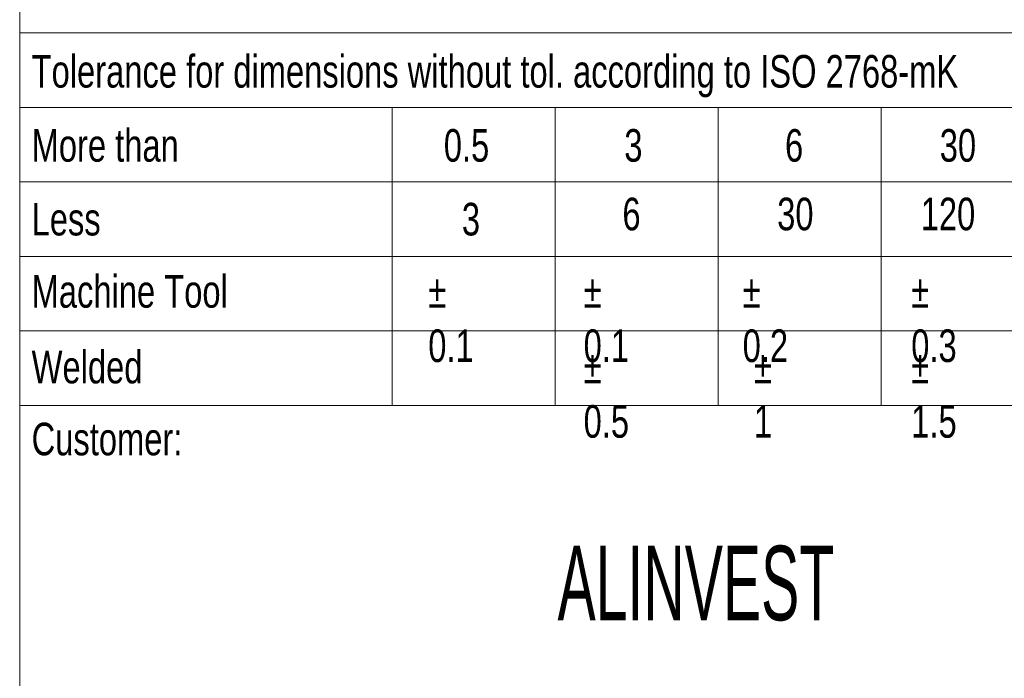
# Model space of a CAD drawing. Header units: millimetres. Extents: x 0 to 31548, y 0 to 22462.
# Tile 10 of 14: x 21311 to 24208, y 1937 to 3874. Entities that reach past the tile are written whole.
import ezdxf

# ---------------------------------------------------------------- set-up
doc = ezdxf.new("R2010")
doc.units = ezdxf.units.MM
doc.header["$LTSCALE"] = 0.25
doc.layers.add('SLD-0', color=179, linetype='Continuous')
doc.styles.add('SLDTEXTSTYLE1', font='TXT', dxfattribs={"width": 0.574367})
doc.styles.add('SLDTEXTSTYLE3', font='TXT', dxfattribs={"width": 0.75})

msp = doc.modelspace()

# ---------------------------------------------------------------- linework, layer by layer
at = {"color": 7, "linetype": 'Continuous', "lineweight": 18}
for p, q in [((21311.4, 4218.5), (21311.4, 3835)), ((21311.4, 3835), (21311.4, 3615.8)), ((21311.4, 3835), (31172.8, 3835)), ((21311.4, 3615.8), (26242.1, 3615.8)), ((21311.4, 3615.8), (21311.4, 3396.7)), ((22407.1, 3615.8), (22407.1, 2739.3)), ((22886.5, 2739.3), (22886.5, 3615.8)), ((23365.9, 2739.3), (23365.9, 3615.8)), ((23845.2, 2739.3), (23845.2, 3615.8)), ((21311.4, 3396.7), (21311.4, 3177.5)), ((21311.4, 3396.7), (26242.1, 3396.7)), ((21311.4, 3177.5), (21311.4, 2958.4)), ((21311.4, 3177.5), (26242.1, 3177.5)), ((21311.4, 2958.4), (21311.4, 2739.3)), ((21311.4, 2958.4), (26242.1, 2958.4)), ((21311.4, 2739.3), (21311.4, 273.9)), ((21311.4, 2739.3), (22407.1, 2739.3)), ((22407.1, 2739.3), (22886.5, 2739.3)), ((22886.5, 2739.3), (23365.9, 2739.3)), ((23365.9, 2739.3), (23845.2, 2739.3)), ((23845.2, 2739.3), (24324.6, 2739.3))]:
    msp.add_line(p, q, dxfattribs=at)

# ---------------------------------------------------------------- texts
at = {"color": 7, "linetype": 'Continuous', "lineweight": 0, "attachment_point": 1, "style": 'SLDTEXTSTYLE3'}
for s, insert, char_height in [('Tolerance for dimensions without tol. according to ISO 2768-mK', (21346.5, 3769.9), 95.874), ('More than', (21346.5, 3552), 95.87), ('0.5', (22559, 3552), 95.87), ('3', (23089.9, 3552), 95.9), ('6', (23562.7, 3552), 95.9), ('30', (24017.9, 3552), 95.87), ('Less', (21346.5, 3335.1), 95.87), ('3', (22612.1, 3335.1), 95.9), ('6', (23084.4, 3350.3), 95.9), ('30', (23539.6, 3350.3), 95.87), ('120', (23961.9, 3350.3), 95.87), ('Machine Tool', (21346.5, 3122.7), 95.874), ('%%p^J0.1', (22513.3, 3122.7), 95.87), ('%%p^J0.1', (22970.3, 3122.7), 95.87), ('%%p^J0.2', (23438.1, 3122.7), 95.87), ('%%p^J0.3', (23934, 3122.7), 95.87), ('Welded', (21346.5, 2900.1), 95.87), ('%%p^J0.5', (22970.3, 2900.1), 95.87), ('%%p^J1', (23471.4, 2900.1), 95.87), ('%%p^J1.5', (23934, 2900.1), 95.87), ('Customer:', (21346.5, 2688.5), 95.87)]:
    msp.add_mtext(s, dxfattribs=dict(at, insert=insert, char_height=char_height))
at = {"layer": 'SLD-0', "color": 7, "insert": (23300.5, 2326.6), "char_height": 219.14, "attachment_point": 2, "style": 'SLDTEXTSTYLE1'}
msp.add_mtext('ALINVEST', dxfattribs=at)

doc.saveas('drawing.dxf')
